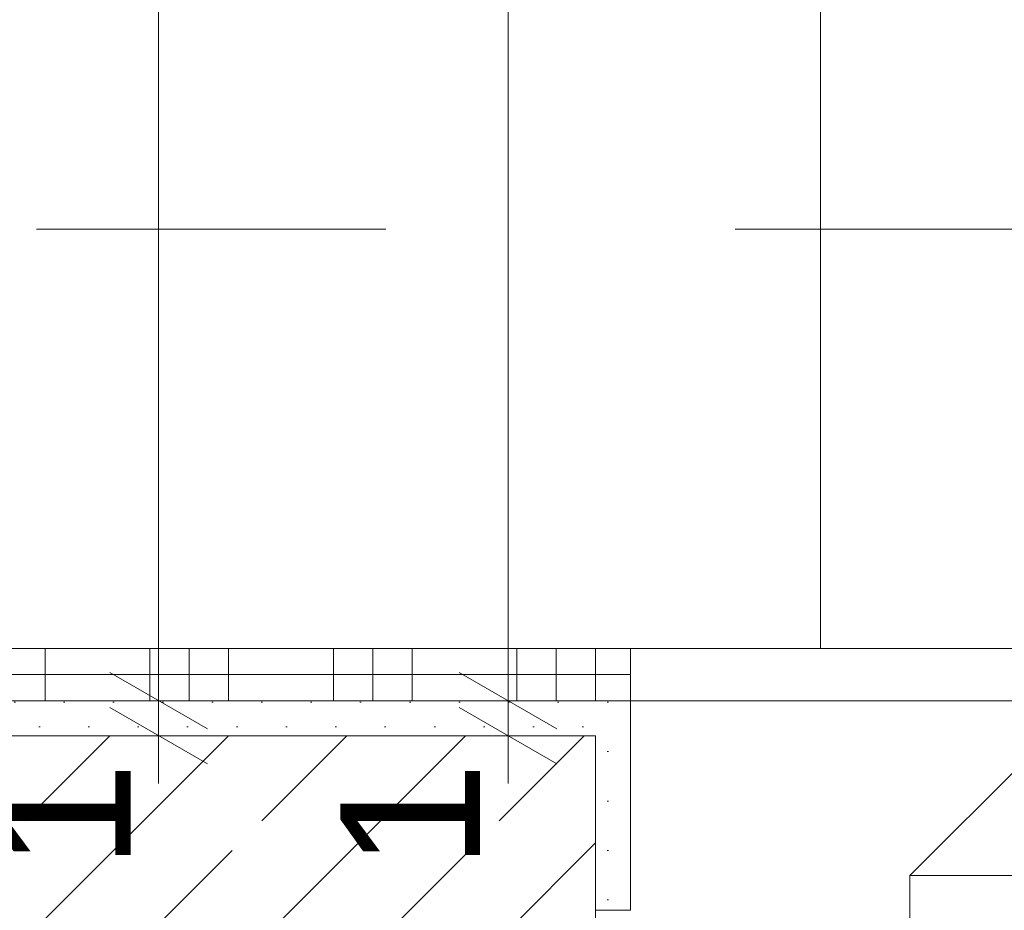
# Model space of a CAD drawing. Header units: metres. Extents: x -3.5 to 65.3, y -10.9 to 16.7.
# Tile 76 of 225: x 40.575 to 40.857, y 0.195 to 0.45. Entities that reach past the tile are written whole.
import ezdxf

# ---------------------------------------------------------------- set-up
doc = ezdxf.new("R2010")
doc.units = ezdxf.units.M
doc.header["$MEASUREMENT"] = 0
for name, pattern in [('Strichlinie eng', [0.046, 0.03, -0.016]), ('Untersicht', [0.04, 0.03, -0.01]), ('Wipeout_Contour', [1, 0, -1])]:
    doc.linetypes.add(name, pattern=pattern)
for name, color, linetype in [('102 - Bemaßung_ Beschriftung.Detail_ Ausschnitt', 7, 'Continuous'), ('604 - Struktur.Wand Aussen', 7, 'Continuous'), ('608 - Struktur.Träger', 7, 'Continuous'), ('654 - Abdeckung.Wand Belag', 7, 'Continuous'), ('Neubau_650 - Abdeckung.Fußboden Aufbau', 7, 'Continuous')]:
    doc.layers.add(name, color=color, linetype=linetype)
doc.styles.add('ERSTELLTER_STIL_1', font='txt')
doc.dimstyles.new('ERSTELLTER_STIL__1', dxfattribs={"dimtxt": 0.04, "dimasz": 0.02128, "dimexe": 0.18, "dimexo": 0.0625, "dimgap": 0, "dimtad": 1, "dimtih": 1, "dimtoh": 1, "dimzin": 0, "dimdsep": 46, "dimtxsty": 'ERSTELLTER_STIL_1', "dimblk": 'ARROWHEAD_2', "dimblk1": 'ARROWHEAD_2', "dimblk2": 'ARROWHEAD_2', "dimcen": 0.09, "dimse1": 1, "dimse2": 1, "dimclrd": 7, "dimclre": 7, "dimclrt": 7, "dimazin": 0, "dimtfac": 1, "dimtdec": 4, "dimtmove": 0, "dimatfit": 3, "dimfxl": 1, "dimtolj": 1, "dimtzin": 0, "dimarcsym": 0})
doc.dimstyles.new('ERSTELLTER_STIL__3', dxfattribs={"dimtxt": 0.04, "dimasz": 0.02128, "dimexe": 0.18, "dimexo": 0.0625, "dimgap": 0, "dimtad": 1, "dimzin": 0, "dimdsep": 46, "dimtxsty": 'ERSTELLTER_STIL_1', "dimblk": 'ARROWHEAD_2', "dimblk1": 'ARROWHEAD_2', "dimblk2": 'ARROWHEAD_2', "dimcen": 0.09, "dimse1": 1, "dimse2": 1, "dimclrd": 7, "dimclre": 7, "dimclrt": 7, "dimazin": 0, "dimtfac": 1, "dimtdec": 4, "dimtmove": 0, "dimatfit": 3, "dimfxl": 1, "dimtolj": 1, "dimtzin": 0, "dimarcsym": 0})
pattern_1 = [(45, (0, 0), (-0.007071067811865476, 0.007071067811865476), [0, -0.01])]

# ---------------------------------------------------------------- blocks, each defined once
blk = doc.blocks.new('*X99')
at = {"layer": '654 - Abdeckung.Wand Belag', "color": 7, "linetype": 'Continuous', "lineweight": 5}
for p, q in [((40.40249999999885, 0.2699997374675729), (40.40249999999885, 0.2625000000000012)), ((40.41374999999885, 0.2699997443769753), (40.41374999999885, 0.2625000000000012)), ((40.42499999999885, 0.2699997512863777), (40.42499999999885, 0.2625000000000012)), ((40.45499999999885, 0.2699997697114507), (40.45499999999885, 0.2625000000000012)), ((40.46624999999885, 0.2699997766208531), (40.46624999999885, 0.2625000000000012)), ((40.47749999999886, 0.2699997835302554), (40.47749999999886, 0.2625000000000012)), ((40.50749999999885, 0.2699998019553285), (40.50749999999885, 0.2625000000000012)), ((40.51874999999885, 0.2699998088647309), (40.51874999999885, 0.2625000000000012)), ((40.52999999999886, 0.2699998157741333), (40.52999999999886, 0.2625000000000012)), ((40.55999999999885, 0.2699998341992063), (40.55999999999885, 0.2625000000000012)), ((40.57124999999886, 0.2699998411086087), (40.57124999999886, 0.2625000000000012)), ((40.58249999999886, 0.2699998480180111), (40.58249999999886, 0.2625000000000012)), ((40.61249999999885, 0.2699998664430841), (40.61249999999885, 0.2625000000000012)), ((40.62374999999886, 0.2699998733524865), (40.62374999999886, 0.2625000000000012)), ((40.63499999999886, 0.2699998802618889), (40.63499999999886, 0.2625000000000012)), ((40.66499999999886, 0.2699998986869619), (40.66499999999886, 0.2625000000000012)), ((40.67624999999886, 0.2699999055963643), (40.67624999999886, 0.2625000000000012)), ((40.68749999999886, 0.2699999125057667), (40.68749999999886, 0.2625000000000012)), ((40.71749999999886, 0.2699999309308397), (40.71749999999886, 0.2625000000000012)), ((40.72874999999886, 0.2699999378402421), (40.72874999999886, 0.2625000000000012)), ((40.73999999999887, 0.2699999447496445), (40.73999999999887, 0.2625000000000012)), ((40.37998899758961, 0.2625000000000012), (40.42499999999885, 0.2625000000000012)), ((40.40249999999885, 0.2625000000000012), (40.40249999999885, 0.25499973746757)), ((40.41374999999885, 0.2625000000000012), (40.41374999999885, 0.2549997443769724)), ((40.42499999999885, 0.2625000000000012), (40.47749999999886, 0.2625000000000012)), ((40.42499999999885, 0.2625000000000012), (40.42499999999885, 0.2549997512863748)), ((40.45499999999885, 0.2625000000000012), (40.45499999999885, 0.2549997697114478)), ((40.46624999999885, 0.2625000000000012), (40.46624999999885, 0.2549997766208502)), ((40.47749999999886, 0.2625000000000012), (40.52999999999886, 0.2625000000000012)), ((40.47749999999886, 0.2625000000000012), (40.47749999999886, 0.2549997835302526)), ((40.50749999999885, 0.2625000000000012), (40.50749999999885, 0.2549998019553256)), ((40.51874999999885, 0.2625000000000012), (40.51874999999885, 0.2549998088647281)), ((40.52999999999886, 0.2625000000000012), (40.58249999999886, 0.2625000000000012)), ((40.52999999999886, 0.2625000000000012), (40.52999999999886, 0.2549998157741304)), ((40.55999999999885, 0.2625000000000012), (40.55999999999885, 0.2549998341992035)), ((40.57124999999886, 0.2625000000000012), (40.57124999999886, 0.2549998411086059)), ((40.58249999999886, 0.2625000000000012), (40.63499999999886, 0.2625000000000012)), ((40.58249999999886, 0.2625000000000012), (40.58249999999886, 0.2549998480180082)), ((40.61249999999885, 0.2625000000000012), (40.61249999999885, 0.2549998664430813)), ((40.62374999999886, 0.2625000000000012), (40.62374999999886, 0.2549998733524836)), ((40.63499999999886, 0.2625000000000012), (40.68749999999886, 0.2625000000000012)), ((40.63499999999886, 0.2625000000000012), (40.63499999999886, 0.254999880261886)), ((40.66499999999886, 0.2625000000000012), (40.66499999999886, 0.254999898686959)), ((40.67624999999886, 0.2625000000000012), (40.67624999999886, 0.2549999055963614)), ((40.68749999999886, 0.2625000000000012), (40.73999999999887, 0.2625000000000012)), ((40.68749999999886, 0.2625000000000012), (40.68749999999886, 0.2549999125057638)), ((40.71749999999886, 0.2625000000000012), (40.71749999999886, 0.2549999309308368)), ((40.72874999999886, 0.2625000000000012), (40.72874999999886, 0.2549999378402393)), ((40.73999999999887, 0.2625000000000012), (40.74999999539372, 0.2625000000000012)), ((40.73999999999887, 0.2625000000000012), (40.73999999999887, 0.2549999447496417))]:
    blk.add_line(p, q, dxfattribs=at)
blk = doc.blocks.new('*D175')
at = {"layer": '102 - Bemaßung_ Beschriftung.Detail_ Ausschnitt', "color": 7, "linetype": 'Continuous', "lineweight": 5}
for p, q in [((40.38805680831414, 1.111299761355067), (40.37189100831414, 1.083299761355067)), ((41.85185655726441, 1.083299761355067), (41.8680223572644, 1.111299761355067)), ((41.87302317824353, 1.111299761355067), (41.85685737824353, 1.083299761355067)), ((40.37997390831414, 1.097299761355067), (41.85993953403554, 1.097299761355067))]:
    blk.add_line(p, q, dxfattribs=at)
at = {"layer": '102 - Bemaßung_ Beschriftung.Detail_ Ausschnitt', "color": 7, "lineweight": 5, "char_height": 0.04, "attachment_point": 7, "style": 'ERSTELLTER_STIL_1'}
for s, insert in [('\\A1;{\\pql;\\fArial|b0|i0|c0|p38;0\\fArial|b0|i0|c0|p38;\\A1{\\H.66x;\\S5^  ;}}', (41.80145925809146, 1.104641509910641)), ('\\A1;{\\pql;\\fArial|b0|i0|c0|p38;1,48}', (41.04155098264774, 1.105299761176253))]:
    blk.add_mtext(s, dxfattribs=dict(at, insert=insert))
blk = doc.blocks.new('ARROWHEAD_2')
at = {"color": 0, "linetype": 'Continuous', "lineweight": 0}
for p, q in [((-0.3781315, -0.655), (0.3781315, 0.655)), ((0, 0), (-1, 0))]:
    blk.add_line(p, q, dxfattribs=at)
blk = doc.blocks.new('*D184')
at = {"layer": '102 - Bemaßung_ Beschriftung.Detail_ Ausschnitt', "color": 7, "linetype": 'Continuous', "lineweight": 5}
for p, q in [((40.70097548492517, 0.2630829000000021), (40.72897548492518, 0.2469171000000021)), ((40.73597548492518, 0.2550000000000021), (40.69397548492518, 0.2550000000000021)), ((40.71497548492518, 0.2450000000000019), (40.71497548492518, 0.2550000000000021)), ((40.70097548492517, 0.2530829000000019), (40.72897548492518, 0.2369171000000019)), ((40.73597548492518, 0.2450000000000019), (40.69397548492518, 0.2450000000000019)), ((40.71497548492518, 0.2313080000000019), (40.71497548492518, 0.2450000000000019))]:
    blk.add_line(p, q, dxfattribs=at)
at = {"layer": '102 - Bemaßung_ Beschriftung.Detail_ Ausschnitt', "color": 7, "lineweight": 5, "insert": (40.70697548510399, 0.2065536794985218), "char_height": 0.04, "attachment_point": 7, "rotation": 90, "style": 'ERSTELLTER_STIL_1'}
blk.add_mtext('\\A1;{\\pql;\\fArial|b0|i0|c0|p38;1}', dxfattribs=at)
blk = doc.blocks.new('*D185')
at = {"layer": '102 - Bemaßung_ Beschriftung.Detail_ Ausschnitt', "color": 7, "linetype": 'Continuous', "lineweight": 5}
for p, q in [((40.70097548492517, 0.9380600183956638), (40.72897548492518, 0.9218942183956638)), ((40.73597548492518, 0.9299771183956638), (40.69397548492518, 0.9299771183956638)), ((40.71497548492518, 0.2550000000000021), (40.71497548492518, 0.9299771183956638)), ((40.70097548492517, 0.2630829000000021), (40.72897548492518, 0.2469171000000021)), ((40.73597548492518, 0.2550000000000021), (40.69397548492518, 0.2550000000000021))]:
    blk.add_line(p, q, dxfattribs=at)
at = {"layer": '102 - Bemaßung_ Beschriftung.Detail_ Ausschnitt', "color": 7, "lineweight": 5, "char_height": 0.04, "attachment_point": 7, "rotation": 90, "style": 'ERSTELLTER_STIL_1'}
for s, insert in [('\\A1;{\\pql;\\fArial|b0|i0|c0|p38;3}', (40.70697548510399, 0.8915307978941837)), ('\\A1;{\\pql;\\fArial|b0|i0|c0|p38;67\\fArial|b0|i0|c0|p38;\\A1{\\H.66x;\\S5^  ;}}', (40.7076337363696, 0.5369400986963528))]:
    blk.add_mtext(s, dxfattribs=dict(at, insert=insert))
blk = doc.blocks.new('*D194')
at = {"layer": '102 - Bemaßung_ Beschriftung.Detail_ Ausschnitt', "color": 7, "linetype": 'Continuous', "lineweight": 5}
for p, q in [((44.15598810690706, 0.2630829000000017), (44.18398810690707, 0.2469171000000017)), ((44.19098810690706, 0.2550000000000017), (44.14898810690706, 0.2550000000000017)), ((44.16998810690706, 0.2450000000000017), (44.16998810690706, 0.2550000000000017)), ((44.15598810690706, 0.2530829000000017), (44.18398810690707, 0.2369171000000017)), ((44.19098810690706, 0.2450000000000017), (44.14898810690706, 0.2450000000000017)), ((44.16998810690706, 0.2313080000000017), (44.16998810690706, 0.2450000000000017))]:
    blk.add_line(p, q, dxfattribs=at)
at = {"layer": '102 - Bemaßung_ Beschriftung.Detail_ Ausschnitt', "color": 7, "lineweight": 5, "insert": (44.16198810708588, 0.2065536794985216), "char_height": 0.04, "attachment_point": 7, "rotation": 90, "style": 'ERSTELLTER_STIL_1'}
blk.add_mtext('\\A1;{\\pql;\\fArial|b0|i0|c0|p38;1}', dxfattribs=at)
blk = doc.blocks.new('*D213')
at = {"layer": '102 - Bemaßung_ Beschriftung.Detail_ Ausschnitt', "color": 7, "linetype": 'Continuous', "lineweight": 5}
for p, q in [((46.78096832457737, 0.2630829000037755), (46.80896832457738, 0.2469171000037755)), ((46.81596832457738, 0.2550000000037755), (46.77396832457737, 0.2550000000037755)), ((46.79496832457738, 0.2450000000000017), (46.79496832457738, 0.2550000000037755)), ((46.78096832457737, 0.2530829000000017), (46.80896832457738, 0.2369171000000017)), ((46.81596832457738, 0.2450000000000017), (46.77396832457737, 0.2450000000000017)), ((46.79496832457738, 0.2313080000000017), (46.79496832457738, 0.2450000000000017))]:
    blk.add_line(p, q, dxfattribs=at)
at = {"layer": '102 - Bemaßung_ Beschriftung.Detail_ Ausschnitt', "color": 7, "lineweight": 5, "insert": (46.78696832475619, 0.2065536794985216), "char_height": 0.04, "attachment_point": 7, "rotation": 90, "style": 'ERSTELLTER_STIL_1'}
blk.add_mtext('\\A1;{\\pql;\\fArial|b0|i0|c0|p38;1}', dxfattribs=at)
blk = doc.blocks.new('*D215')
at = {"layer": '102 - Bemaßung_ Beschriftung.Detail_ Ausschnitt', "color": 7, "linetype": 'Continuous', "lineweight": 5}
for p, q in [((44.25598810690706, 0.2630829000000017), (44.28398810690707, 0.2469171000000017)), ((44.29098810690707, 0.2550000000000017), (44.24898810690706, 0.2550000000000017)), ((44.26998810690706, 0.2450000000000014), (44.26998810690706, 0.2550000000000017)), ((44.25598810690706, 0.2530829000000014), (44.28398810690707, 0.2369171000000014)), ((44.29098810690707, 0.2450000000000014), (44.24898810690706, 0.2450000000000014)), ((44.26998810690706, 0.2313080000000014), (44.26998810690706, 0.2450000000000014))]:
    blk.add_line(p, q, dxfattribs=at)
at = {"layer": '102 - Bemaßung_ Beschriftung.Detail_ Ausschnitt', "color": 7, "lineweight": 5, "insert": (44.26198810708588, 0.2065536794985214), "char_height": 0.04, "attachment_point": 7, "rotation": 90, "style": 'ERSTELLTER_STIL_1'}
blk.add_mtext('\\A1;{\\pql;\\fArial|b0|i0|c0|p38;1}', dxfattribs=at)
blk = doc.blocks.new('*D226')
at = {"layer": '102 - Bemaßung_ Beschriftung.Detail_ Ausschnitt', "color": 7, "linetype": 'Continuous', "lineweight": 5}
for p, q in [((42.93098879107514, 0.2630829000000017), (42.95898879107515, 0.2469171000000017)), ((42.96598879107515, 0.2550000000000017), (42.92398879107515, 0.2550000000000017)), ((42.94498879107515, 0.2450000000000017), (42.94498879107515, 0.2550000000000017)), ((42.93098879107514, 0.2530829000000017), (42.95898879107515, 0.2369171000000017)), ((42.96598879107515, 0.2450000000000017), (42.92398879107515, 0.2450000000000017)), ((42.94498879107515, 0.2313080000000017), (42.94498879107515, 0.2450000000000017))]:
    blk.add_line(p, q, dxfattribs=at)
at = {"layer": '102 - Bemaßung_ Beschriftung.Detail_ Ausschnitt', "color": 7, "lineweight": 5, "insert": (42.93698879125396, 0.2065536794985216), "char_height": 0.04, "attachment_point": 7, "rotation": 90, "style": 'ERSTELLTER_STIL_1'}
blk.add_mtext('\\A1;{\\pql;\\fArial|b0|i0|c0|p38;1}', dxfattribs=at)
blk = doc.blocks.new('*D232')
at = {"layer": '102 - Bemaßung_ Beschriftung.Detail_ Ausschnitt', "color": 7, "linetype": 'Continuous', "lineweight": 5}
for p, q in [((40.60097548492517, 0.2630829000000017), (40.62897548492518, 0.2469171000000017)), ((40.63597548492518, 0.2550000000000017), (40.59397548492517, 0.2550000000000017)), ((40.61497548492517, 0.2450000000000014), (40.61497548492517, 0.2550000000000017)), ((40.60097548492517, 0.2530829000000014), (40.62897548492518, 0.2369171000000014)), ((40.63597548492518, 0.2450000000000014), (40.59397548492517, 0.2450000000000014)), ((40.61497548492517, 0.2313080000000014), (40.61497548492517, 0.2450000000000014))]:
    blk.add_line(p, q, dxfattribs=at)
at = {"layer": '102 - Bemaßung_ Beschriftung.Detail_ Ausschnitt', "color": 7, "lineweight": 5, "insert": (40.60697548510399, 0.2065536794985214), "char_height": 0.04, "attachment_point": 7, "rotation": 90, "style": 'ERSTELLTER_STIL_1'}
blk.add_mtext('\\A1;{\\pql;\\fArial|b0|i0|c0|p38;1}', dxfattribs=at)
blk = doc.blocks.new('*D233')
at = {"layer": '102 - Bemaßung_ Beschriftung.Detail_ Ausschnitt', "color": 7, "linetype": 'Continuous', "lineweight": 5}
for p, q in [((40.60097548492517, 0.9380600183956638), (40.62897548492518, 0.9218942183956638)), ((40.63597548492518, 0.9299771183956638), (40.59397548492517, 0.9299771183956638)), ((40.61497548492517, 0.2550000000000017), (40.61497548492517, 0.9299771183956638)), ((40.60097548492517, 0.2630829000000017), (40.62897548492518, 0.2469171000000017)), ((40.63597548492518, 0.2550000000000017), (40.59397548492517, 0.2550000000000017))]:
    blk.add_line(p, q, dxfattribs=at)
at = {"layer": '102 - Bemaßung_ Beschriftung.Detail_ Ausschnitt', "color": 7, "lineweight": 5, "char_height": 0.04, "attachment_point": 7, "rotation": 90, "style": 'ERSTELLTER_STIL_1'}
for s, insert in [('\\A1;{\\pql;\\fArial|b0|i0|c0|p38;3}', (40.60697548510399, 0.8915307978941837)), ('\\A1;{\\pql;\\fArial|b0|i0|c0|p38;67\\fArial|b0|i0|c0|p38;\\A1{\\H.66x;\\S5^  ;}}', (40.6076337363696, 0.5369400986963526))]:
    blk.add_mtext(s, dxfattribs=dict(at, insert=insert))
blk = doc.blocks.new('*D268')
at = {"layer": '102 - Bemaßung_ Beschriftung.Detail_ Ausschnitt', "color": 7, "linetype": 'Continuous', "lineweight": 5}
for p, q in [((43.03098879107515, 0.2630829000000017), (43.05898879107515, 0.2469171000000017)), ((43.06598879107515, 0.2550000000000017), (43.02398879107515, 0.2550000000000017)), ((43.04498879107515, 0.2450000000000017), (43.04498879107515, 0.2550000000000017)), ((43.03098879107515, 0.2530829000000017), (43.05898879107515, 0.2369171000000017)), ((43.06598879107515, 0.2450000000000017), (43.02398879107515, 0.2450000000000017)), ((43.04498879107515, 0.2313080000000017), (43.04498879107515, 0.2450000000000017))]:
    blk.add_line(p, q, dxfattribs=at)
at = {"layer": '102 - Bemaßung_ Beschriftung.Detail_ Ausschnitt', "color": 7, "lineweight": 5, "insert": (43.03698879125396, 0.2065536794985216), "char_height": 0.04, "attachment_point": 7, "rotation": 90, "style": 'ERSTELLTER_STIL_1'}
blk.add_mtext('\\A1;{\\pql;\\fArial|b0|i0|c0|p38;1}', dxfattribs=at)
blk = doc.blocks.new('*D276')
at = {"layer": '102 - Bemaßung_ Beschriftung.Detail_ Ausschnitt', "color": 7, "linetype": 'Continuous', "lineweight": 5}
for p, q in [((44.05598810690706, 0.2630829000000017), (44.08398810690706, 0.2469171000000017)), ((44.09098810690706, 0.2550000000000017), (44.04898810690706, 0.2550000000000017)), ((44.06998810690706, 0.2450000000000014), (44.06998810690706, 0.2550000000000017)), ((44.05598810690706, 0.2530829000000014), (44.08398810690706, 0.2369171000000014)), ((44.09098810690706, 0.2450000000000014), (44.04898810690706, 0.2450000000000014)), ((44.06998810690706, 0.2313080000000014), (44.06998810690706, 0.2450000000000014))]:
    blk.add_line(p, q, dxfattribs=at)
at = {"layer": '102 - Bemaßung_ Beschriftung.Detail_ Ausschnitt', "color": 7, "lineweight": 5, "insert": (44.06198810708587, 0.2065536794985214), "char_height": 0.04, "attachment_point": 7, "rotation": 90, "style": 'ERSTELLTER_STIL_1'}
blk.add_mtext('\\A1;{\\pql;\\fArial|b0|i0|c0|p38;1}', dxfattribs=at)
blk = doc.blocks.new('*D313')
at = {"layer": '102 - Bemaßung_ Beschriftung.Detail_ Ausschnitt', "color": 7, "linetype": 'Continuous', "lineweight": 5}
for p, q in [((42.83098879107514, 0.2630829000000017), (42.85898879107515, 0.2469171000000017)), ((42.86598879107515, 0.2550000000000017), (42.82398879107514, 0.2550000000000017)), ((42.84498879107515, 0.2450000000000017), (42.84498879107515, 0.2550000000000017)), ((42.83098879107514, 0.2530829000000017), (42.85898879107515, 0.2369171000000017)), ((42.86598879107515, 0.2450000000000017), (42.82398879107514, 0.2450000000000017)), ((42.84498879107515, 0.2313080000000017), (42.84498879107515, 0.2450000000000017))]:
    blk.add_line(p, q, dxfattribs=at)
at = {"layer": '102 - Bemaßung_ Beschriftung.Detail_ Ausschnitt', "color": 7, "lineweight": 5, "insert": (42.83698879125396, 0.2065536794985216), "char_height": 0.04, "attachment_point": 7, "rotation": 90, "style": 'ERSTELLTER_STIL_1'}
blk.add_mtext('\\A1;{\\pql;\\fArial|b0|i0|c0|p38;1}', dxfattribs=at)
blk = doc.blocks.new('*D326')
at = {"layer": '102 - Bemaßung_ Beschriftung.Detail_ Ausschnitt', "color": 7, "linetype": 'Continuous', "lineweight": 5}
for p, q in [((40.27998899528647, -0.4836149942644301), (40.27998899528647, -0.4416149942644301)), ((40.73999999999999, -0.4836149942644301), (40.73999999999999, -0.4416149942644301)), ((40.28807189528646, -0.4486149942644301), (40.27190609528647, -0.4766149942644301)), ((40.74808289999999, -0.4486149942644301), (40.7319171, -0.4766149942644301)), ((40.27998899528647, -0.4626149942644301), (40.73999999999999, -0.4626149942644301))]:
    blk.add_line(p, q, dxfattribs=at)
at = {"layer": '102 - Bemaßung_ Beschriftung.Detail_ Ausschnitt', "color": 7, "lineweight": 5, "insert": (40.47964009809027, -0.454614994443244), "char_height": 0.04, "attachment_point": 7, "style": 'ERSTELLTER_STIL_1'}
blk.add_mtext('\\A1;{\\pql;\\fArial|b0|i0|c0|p38;46}', dxfattribs=at)
blk = doc.blocks.new('*D338')
at = {"layer": '102 - Bemaßung_ Beschriftung.Detail_ Ausschnitt', "color": 7, "linetype": 'Continuous', "lineweight": 5}
for p, q in [((40.38805680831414, -0.5986149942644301), (40.37189100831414, -0.6266149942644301)), ((43.5530720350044, -0.5986149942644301), (43.5369062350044, -0.6266149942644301)), ((40.37997390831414, -0.6126149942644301), (43.54498928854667, -0.6126149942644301))]:
    blk.add_line(p, q, dxfattribs=at)
at = {"layer": '102 - Bemaßung_ Beschriftung.Detail_ Ausschnitt', "color": 7, "lineweight": 5, "char_height": 0.04, "attachment_point": 7, "style": 'ERSTELLTER_STIL_1'}
for s, insert in [('\\A1;{\\pql;\\fArial|b0|i0|c0|p38;3\\fArial|b0|i0|c0|p38;\\A1{\\H.66x;\\S5^  ;}}', (43.48650893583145, -0.6053006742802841)), ('\\A1;{\\pql;\\fArial|b0|i0|c0|p38;3,16\\fArial|b0|i0|c0|p38;\\A1{\\H.66x;\\S5^  ;}}', (41.87405902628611, -0.6123772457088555))]:
    blk.add_mtext(s, dxfattribs=dict(at, insert=insert))
blk = doc.blocks.new('*D339')
at = {"layer": '102 - Bemaßung_ Beschriftung.Detail_ Ausschnitt', "color": 7, "linetype": 'Continuous', "lineweight": 5}
for p, q in [((43.54498928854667, -0.6336149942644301), (43.54498928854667, -0.5916149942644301)), ((43.57998891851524, -0.6336149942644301), (43.57998891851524, -0.5916149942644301)), ((43.5530720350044, -0.5986149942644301), (43.5369062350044, -0.6266149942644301)), ((43.58807189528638, -0.5986149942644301), (43.57190609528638, -0.6266149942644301)), ((40.37997390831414, -0.6126149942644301), (43.54498928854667, -0.6126149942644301)), ((43.5449891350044, -0.6126149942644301), (43.57998891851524, -0.6126149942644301))]:
    blk.add_line(p, q, dxfattribs=at)

msp = doc.modelspace()

# ---------------------------------------------------------------- hatches: boundary and pattern name
at = {"layer": '604 - Struktur.Wand Aussen', "linetype": 'Continuous', "lineweight": 0, "true_color": 0x000000}
h = msp.add_hatch(dxfattribs=at)
h.set_pattern_fill('Gips_0001', color=18, style=0, pattern_type=2)
h.set_pattern_definition(pattern_1)
h.paths.add_polyline_path([(40.28998900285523, 0.2449999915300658), (40.73999999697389, 0.2449999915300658), (40.73999999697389, 0.2549999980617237), (40.28998900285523, 0.2549999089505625)])
h = msp.add_hatch(dxfattribs=at)
h.set_pattern_fill('Gips_0001', color=18, style=0, pattern_type=2)
h.set_pattern_definition(pattern_1)
h.paths.add_polyline_path([(40.73999999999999, 0.2550000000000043), (40.73999999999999, 0.1950000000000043), (40.74999999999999, 0.1950000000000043), (40.74999999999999, 0.2550000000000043)])
h = msp.add_hatch(dxfattribs=at)
h.set_pattern_fill('Beton__Stahlbeton_0001', color=18, style=0, pattern_type=2)
h.set_pattern_definition([(44.99999999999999, (0, 0), (-0.03394112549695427, 0.03394112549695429), []), (44.99999999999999, (-0.01697056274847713, 0.01697056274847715), (-0.03394112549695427, 0.03394112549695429), [0.036, -0.012])])
h.paths.add_polyline_path([(39.53999997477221, 0.1249999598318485), (39.48000000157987, 0.125000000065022), (39.48000000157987, 0.004999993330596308), (40.79999999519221, 0.004999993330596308), (40.79999999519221, 0.125000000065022), (40.74000000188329, 0.125000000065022), (40.74000000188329, 0.1949999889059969), (40.74000000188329, 0.2449999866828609), (39.53999997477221, 0.2449999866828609), (39.53999997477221, 0.1949999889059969)])
at = {"layer": 'Neubau_650 - Abdeckung.Fußboden Aufbau', "linetype": 'Continuous', "lineweight": 13, "true_color": 0xafafaf}
h = msp.add_hatch(dxfattribs=at)
h.set_pattern_fill('Raster_60x60_Fuge_2mm_0001', color=253, style=0, pattern_type=2)
h.set_pattern_definition([(0, (42.60998891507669, 3.809998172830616), (0, 0.602), []), (90, (42.60998891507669, 3.809998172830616), (-0.602, 0), [])])
h.paths.add_polyline_path([(42.32498899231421, 3.809998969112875), (40.37997499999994, 3.810000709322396), (40.37997499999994, 0.2550001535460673), (43.54498915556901, 0.2550001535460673), (43.54498899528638, 0.3299999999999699, -0.414213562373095), (43.49498899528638, 0.2799999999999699, -0.414213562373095), (43.44498899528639, 0.3299999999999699, -0.414213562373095), (43.3949889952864, 0.2799999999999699, -0.414213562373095), (43.34498899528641, 0.3299999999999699, -0.414213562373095), (43.3949889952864, 0.3799999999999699, -0.414213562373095), (43.44498899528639, 0.3299999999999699, -0.414213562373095), (43.49498899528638, 0.3799999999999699, -0.414213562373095), (43.54498899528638, 0.3299999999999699), (43.54498915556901, 3.809998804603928), (43.20998889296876, 3.809998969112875), (43.20998889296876, 3.934999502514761), (42.32498899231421, 3.934999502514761)])

# ---------------------------------------------------------------- linework, layer by layer
at = {"layer": '604 - Struktur.Wand Aussen', "color": 7, "linetype": 'Continuous', "lineweight": 9}
for p, q in [((40.83, 0.2050000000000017), (41.52296464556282, 0.8979646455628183)), ((41.94, 0.2550000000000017), (40.74999999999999, 0.2550000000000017))]:
    msp.add_line(p, q, dxfattribs=at)
at = {"layer": '604 - Struktur.Wand Aussen', "color": 7, "linetype": 'Continuous', "lineweight": 5}
for p, q in [((40.73999999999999, 0.2550000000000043), (40.74999999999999, 0.2550000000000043)), ((40.74999999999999, 0.2450000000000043), (40.74999999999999, 0.2550000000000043)), ((40.74999999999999, 0.2450000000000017), (40.74999999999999, 0.2550000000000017)), ((40.74999999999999, 0.1950000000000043), (40.74999999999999, 0.2450000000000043)), ((40.74999999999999, 0.1950000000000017), (40.74999999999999, 0.2450000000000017)), ((40.73999999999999, 0.1950000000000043), (40.74999999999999, 0.1950000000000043))]:
    msp.add_line(p, q, dxfattribs=at)
at = {"layer": '604 - Struktur.Wand Aussen', "color": 7, "linetype": 'Strichlinie eng', "lineweight": 9}
msp.add_line((41.94, 0.2550000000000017), (40.74999999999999, 0.2550000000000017), dxfattribs=at)
at = {"layer": '604 - Struktur.Wand Aussen', "color": 7, "linetype": 'Continuous', "lineweight": 13}
for p, q in [((40.7400000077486, 0.245000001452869), (39.54000000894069, 0.245000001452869)), ((40.73999999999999, 0.2450000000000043), (40.73999999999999, 0.1950000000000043)), ((40.91, 0.2050000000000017), (40.83, 0.2050000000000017)), ((40.83, 0.2050000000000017), (40.83, 0.1350000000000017)), ((40.73999999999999, 0.1250000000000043), (40.73999999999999, 0.1950000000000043))]:
    msp.add_line(p, q, dxfattribs=at)
at = {"layer": '604 - Struktur.Wand Aussen', "color": 7, "linetype": 'Continuous', "lineweight": 5, "flags": 128}
msp.add_lwpolyline([(40.73999999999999, 0.2550000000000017), (40.28998899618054, 0.2550000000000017)], dxfattribs=at)
at = {"layer": '604 - Struktur.Wand Aussen', "color": 7, "linetype": 'Continuous', "lineweight": 9}
msp.add_point((40.74999999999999, 0.2550000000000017), dxfattribs=at)
at = {"layer": '608 - Struktur.Träger', "color": 7, "linetype": 'Untersicht', "lineweight": 13}
msp.add_line((0.3799889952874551, 0.3899822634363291), (61.87998899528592, 0.3899822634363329), dxfattribs=at)
at = {"layer": '654 - Abdeckung.Wand Belag', "color": 7, "linetype": 'Continuous', "lineweight": 5, "flags": 128}
for points in [[(40.74999999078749, 0.2699999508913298), (40.37998899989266, 0.2699997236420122)], [(40.74999999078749, 0.2699999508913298), (40.75000000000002, 0.2549999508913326)], [(40.3799889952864, 0.2549997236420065), (40.75000000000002, 0.2549999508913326)]]:
    msp.add_lwpolyline(points, dxfattribs=at)
at = {"layer": 'Neubau_650 - Abdeckung.Fußboden Aufbau', "color": 1, "linetype": 'Continuous', "lineweight": 13, "flags": 128}
msp.add_lwpolyline([(43.54498915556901, 0.3299999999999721), (43.54498915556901, 0.2550001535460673), (40.37997499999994, 0.2550001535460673), (40.37997499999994, 3.810000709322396), (42.32498899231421, 3.809998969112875), (42.32498899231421, 3.934999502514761)], dxfattribs=at)

# ---------------------------------------------------------------- block references
at = {"layer": '654 - Abdeckung.Wand Belag', "color": 7, "lineweight": 5}
msp.add_blockref('*X99', (0, 0), dxfattribs=at)

# ---------------------------------------------------------------- dimensions: what is measured, and where the dimension line sits
at = {"layer": '102 - Bemaßung_ Beschriftung.Detail_ Ausschnitt', "color": 7, "linetype": 'Continuous', "lineweight": 5}
for base, p1, p2, picture, middle in [((40.71497548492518, 0.9299771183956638), (40.37997390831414, 0.2550000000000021), (40.37997411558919, 0.9299771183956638), '*D185', (40.68697548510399, 0.6214578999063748)), ((40.71497548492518, 0.2550000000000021), (31.13001250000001, 0.2450000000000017), (40.37997390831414, 0.2550000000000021), '*D184', (40.68697548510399, 0.2218007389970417))]:
    dim = msp.add_linear_dim(base=base, p1=p1, p2=p2, angle=90, dimstyle='ERSTELLTER_STIL__3', dxfattribs=at)
    dim.commit()
    dim.dimension.update_dxf_attribs({"geometry": picture, "text_midpoint": middle, "dimtype": 160, "text_rotation": 90})
dim = msp.add_linear_dim(base=(40.73999999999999, -0.4626149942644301), p1=(40.27998899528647, 0.2499822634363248), p2=(40.73999999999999, 0.1950000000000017), dimstyle='ERSTELLTER_STIL__1', dxfattribs=at)
dim.commit()
dim.dimension.update_dxf_attribs({"geometry": '*D326', "text_midpoint": (40.51013429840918, -0.434614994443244), "dimtype": 160})

# ---------------------------------------------------------------- next in the draw order: wipeouts: each hides what was drawn before it
at = {"color": 254, "linetype": 'Wipeout_Contour', "lineweight": 0, "ltscale": 167.7748638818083}
msp.add_wipeout([(43.129999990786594, 0.2700014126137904), (40.74999999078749, 0.2699999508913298), (40.75000000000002, 0.25499995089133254), (43.129999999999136, 0.25500141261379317)], dxfattribs=at).dxf.layer = '654 - Abdeckung.Wand Belag'

# ---------------------------------------------------------------- next in the draw order: linework, layer by layer
at = {"layer": '654 - Abdeckung.Wand Belag', "color": 7, "linetype": 'Continuous', "lineweight": 5, "flags": 128}
for points in [[(43.12999999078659, 0.2700014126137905), (40.74999999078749, 0.2699999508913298)], [(40.74999999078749, 0.2699999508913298), (40.75000000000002, 0.2549999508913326)], [(40.75000000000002, 0.2549999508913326), (43.12999999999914, 0.2550014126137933)]]:
    msp.add_lwpolyline(points, dxfattribs=at)

# ---------------------------------------------------------------- next in the draw order: dimensions: what is measured, and where the dimension line sits
at = {"layer": '102 - Bemaßung_ Beschriftung.Detail_ Ausschnitt', "color": 7, "linetype": 'Continuous', "lineweight": 5}
for base, p1, p2, picture, middle in [((41.8599394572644, 1.097299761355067), (40.37997390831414, 0.2550000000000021), (41.8599394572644, 0.9299766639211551), '*D175', (41.09350398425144, 1.125299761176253)), ((43.5449891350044, -0.6126149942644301), (40.37997390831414, 0.2550000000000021), (43.5449891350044, 0.2550000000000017), '*D338', (41.98003562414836, -0.584614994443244)), ((43.57998899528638, -0.6126149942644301), (43.5449891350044, 0.2550000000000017), (43.57998899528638, 0.2499822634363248), '*D339', (43.55577953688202, -0.584614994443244))]:
    dim = msp.add_linear_dim(base=base, p1=p1, p2=p2, dimstyle='ERSTELLTER_STIL__1', dxfattribs=at)
    dim.commit()
    dim.dimension.update_dxf_attribs({"geometry": picture, "text_midpoint": middle, "dimtype": 160})
for base, p1, p2, picture, middle in [((40.61497548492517, 0.9299771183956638), (40.74999999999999, 0.2550000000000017), (40.37997411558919, 0.9299771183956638), '*D233', (40.58697548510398, 0.6214578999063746)), ((44.16998810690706, 0.2550000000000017), (31.13001250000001, 0.2450000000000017), (43.96498885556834, 0.2550000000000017), '*D194', (44.14198810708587, 0.2218007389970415)), ((46.79496832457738, 0.2550000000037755), (31.13001250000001, 0.2450000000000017), (47.16998900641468, 0.2550000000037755), '*D213', (46.76696832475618, 0.2218007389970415)), ((44.26998810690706, 0.2550000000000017), (31.13001250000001, 0.2450000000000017), (43.96498885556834, 0.2550000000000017), '*D215', (44.24198810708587, 0.2218007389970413)), ((42.94498879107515, 0.2550000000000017), (31.13001250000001, 0.2450000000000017), (43.5449891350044, 0.2550000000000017), '*D226', (42.91698879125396, 0.2218007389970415)), ((40.61497548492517, 0.2550000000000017), (31.13001250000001, 0.2450000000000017), (40.74999999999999, 0.2550000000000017), '*D232', (40.58697548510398, 0.2218007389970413)), ((43.04498879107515, 0.2550000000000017), (31.13001250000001, 0.2450000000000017), (43.5449891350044, 0.2550000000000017), '*D268', (43.01698879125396, 0.2218007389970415)), ((44.06998810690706, 0.2550000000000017), (31.13001250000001, 0.2450000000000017), (43.96498885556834, 0.2550000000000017), '*D276', (44.04198810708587, 0.2218007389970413)), ((42.84498879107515, 0.2550000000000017), (31.13001250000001, 0.2450000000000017), (43.5449891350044, 0.2550000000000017), '*D313', (42.81698879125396, 0.2218007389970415))]:
    dim = msp.add_linear_dim(base=base, p1=p1, p2=p2, angle=90, dimstyle='ERSTELLTER_STIL__3', dxfattribs=at)
    dim.commit()
    dim.dimension.update_dxf_attribs({"geometry": picture, "text_midpoint": middle, "dimtype": 160, "text_rotation": 90})

doc.saveas('drawing.dxf')
